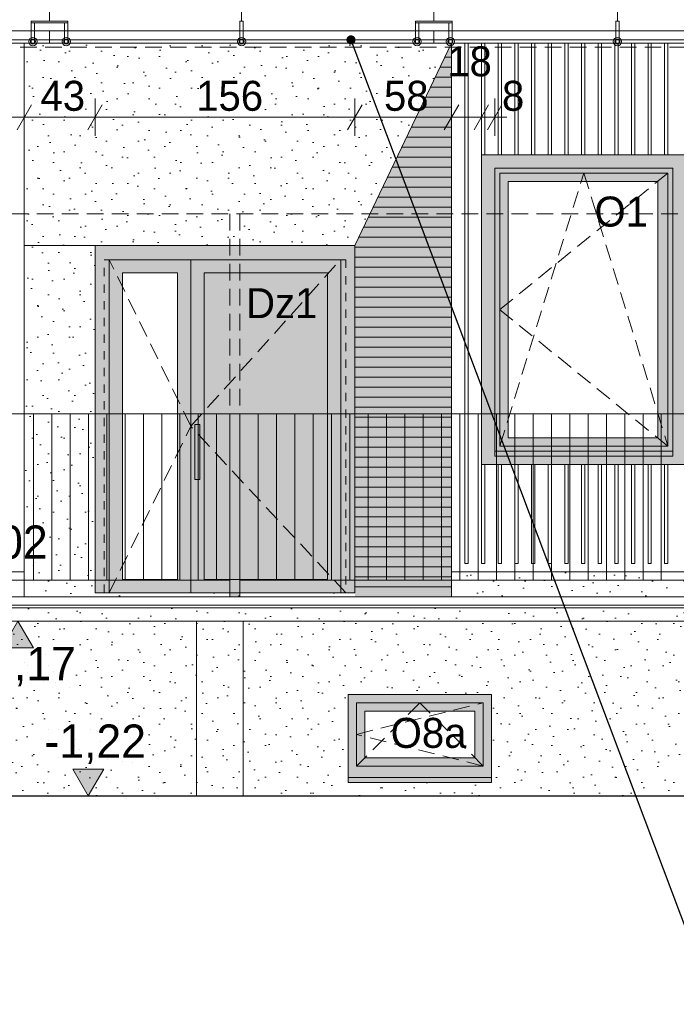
# Model space of a CAD drawing. Extents: x -149893 to 127691, y 5328 to 37028.
# Tile 36 of 88: x 7147 to 11089, y 18442 to 24354. Entities that reach past the tile are written whole.
import ezdxf

# ---------------------------------------------------------------- set-up
doc = ezdxf.new("R2010")
doc.units = 0
doc.header["$MEASUREMENT"] = 0
doc.linetypes.add('Hidden Line', pattern=[100, 50, -50])
doc.linetypes.add('Krawędzie ukryte', pattern=[150, 100, -50])
for name, color, linetype, lineweight, true_color in [('arch izolacje_Nr_Pióra__9', 7, 'Continuous', 13, 0x3dad99), ('Arch kolorystyka_Nr_Pióra__54', 7, 'Continuous', 25, 0xbd8b17), ('Arch okna_Nr_Pióra__82', 7, 'Continuous', 20, 0xaaaaaa), ('Arch okna_Nr_Pióra__86', 7, 'Continuous', 20, 0x5555ff), ('INWENT.ŚCIANY_Nr_Pióra__2', 7, 'Continuous', 13, 0x7f7f7f)]:
    doc.layers.add(name, color=color, linetype=linetype, lineweight=lineweight, true_color=true_color)
for name, color, linetype, lineweight in [('Arch okna_Nr_Pióra__100', 2, 'Continuous', 13), ('Arch okna_Nr_Pióra__19', 255, 'Continuous', 20), ('Arch okna_Nr_Pióra__5', 7, 'Continuous', 13), ('Arch opisy okien_Nr_Pióra__21', 7, 'Continuous', 13), ('Arch opisy_Nr_Pióra__21', 7, 'Continuous', 13), ('Arch wymiary_Nr_Pióra__21', 7, 'Continuous', 13), ('Arch wymiary_Nr_Pióra__5', 7, 'Continuous', 13), ('Arch wyposażenie_Nr_Pióra__21', 7, 'Continuous', 13), ('INWENT BALUSTRADY_Nr_Pióra__5', 7, 'Continuous', 13), ('INWENT TEREN_Nr_Pióra__1', 7, 'Continuous', 25), ('INWENT. DRZWI_Nr_Pióra__21', 7, 'Continuous', 13), ('INWENT. OKNA_Nr_Pióra__5', 7, 'Continuous', 13), ('INWENT.ŚCIANY_Nr_Pióra__5', 7, 'Continuous', 13), ('Istniejące schody_Nr_Pióra__21', 7, 'Continuous', 13), ('Istniejące schody_Nr_Pióra__5', 7, 'Continuous', 13)]:
    doc.layers.add(name, color=color, linetype=linetype, lineweight=lineweight)
doc.layers.add('Arch wymiary', color=7, linetype='Continuous')
doc.styles.add('GENERATED_STYLE_1', font='txt')
doc.styles.add('GENERATED_STYLE_3', font='txt')
doc.styles.add('GENERATED_STYLE_8', font='txt')
doc.dimstyles.new('GENERATED_STYLE__5', dxfattribs={"dimtxt": 179.999995, "dimasz": 114, "dimexe": 0.18, "dimexo": 0, "dimgap": 0.09, "dimtad": 1, "dimtih": 1, "dimtoh": 1, "dimdec": 0, "dimlfac": 0.1, "dimzin": 0, "dimdsep": 46, "dimtxsty": 'GENERATED_STYLE_3', "dimblk": 'ARROWHEAD_2', "dimblk1": 'ARROWHEAD_2', "dimblk2": 'ARROWHEAD_2', "dimcen": 0.09, "dimclrd": 7, "dimclre": 7, "dimclrt": 7, "dimazin": 0, "dimtfac": 1, "dimtdec": 4, "dimtmove": 0, "dimatfit": 3, "dimfxl": 0, "dimtolj": 1, "dimtzin": 0, "dimarcsym": 0})
doc.dimstyles.new('GENERATED_STYLE__8', dxfattribs={"dimtxt": 0.18, "dimasz": 109.44, "dimexe": 0.18, "dimexo": 0.0625, "dimgap": 0.09, "dimtad": 0, "dimtih": 1, "dimtoh": 1, "dimdec": 4, "dimzin": 0, "dimdsep": 46, "dimcen": 0.09, "dimadec": 0, "dimazin": 0, "dimtfac": 1, "dimtdec": 4, "dimtmove": 0, "dimatfit": 3, "dimldrblk": 'ARROWHEAD_11', "dimfxl": 0, "dimtolj": 1, "dimtzin": 0, "dimarcsym": 0})
pattern_1 = [(45, (0, 300), (-95.4594, 95.4594), [0, -90, 0, -135]), (110, (300, 300), (126.8585, 46.1727), [0, -66, 0, -114])]

# ---------------------------------------------------------------- blocks, each defined once
blk = doc.blocks.new('Wymiary_6', base_point=(6967.6, 20887.8))
at = {"layer": 'Arch wymiary_Nr_Pióra__21', "linetype": 'Continuous'}
blk.add_hatch(color=256, dxfattribs=at).paths.add_polyline_path([(6967.6, 20887.8), (6874.8, 21047.8), (7060.4, 21047.8)], flags=0)
for p, q in [((6967.6, 20887.8), (6874.8, 21047.8)), ((6874.8, 21047.8), (7060.4, 21047.8)), ((7060.4, 21047.8), (6967.6, 20887.8)), ((6967.6, 20887.8), (6847.6, 20887.8)), ((6967.6, 20887.8), (7087.6, 20887.8))]:
    blk.add_line(p, q, dxfattribs=at)
at = {"layer": 'Arch wymiary_Nr_Pióra__21', "insert": (6705, 21079.8), "char_height": 200, "attachment_point": 7, "style": 'GENERATED_STYLE_1'}
blk.add_mtext('{-0,02}', dxfattribs=at)
blk = doc.blocks.new('Wymiary_54', base_point=(7136.4, 20742.8))
at = {"layer": 'Arch wymiary_Nr_Pióra__21', "linetype": 'Continuous'}
blk.add_hatch(color=256, dxfattribs=at).paths.add_polyline_path([(7136.4, 20742.8), (7043.6, 20582.8), (7229.2, 20582.8)], flags=0)
for p, q in [((7136.4, 20742.8), (7016.4, 20742.8)), ((7136.4, 20742.8), (7043.6, 20582.8)), ((7136.4, 20742.8), (7256.4, 20742.8)), ((7229.2, 20582.8), (7136.4, 20742.8)), ((7043.6, 20582.8), (7229.2, 20582.8))]:
    blk.add_line(p, q, dxfattribs=at)
at = {"layer": 'Arch wymiary_Nr_Pióra__21', "insert": (6873.9, 20350.8), "char_height": 200, "attachment_point": 7, "style": 'GENERATED_STYLE_1'}
blk.add_mtext('{-0,17}', dxfattribs=at)
blk = doc.blocks.new('Wymiary_55', base_point=(7558, 19692.8))
at = {"layer": 'Arch wymiary_Nr_Pióra__21', "linetype": 'Continuous'}
blk.add_hatch(color=256, dxfattribs=at).paths.add_polyline_path([(7558, 19692.8), (7465.2, 19852.8), (7650.8, 19852.8)], flags=0)
for p, q in [((7558, 19692.8), (7465.2, 19852.8)), ((7465.2, 19852.8), (7650.8, 19852.8)), ((7650.8, 19852.8), (7558, 19692.8)), ((7558, 19692.8), (7438, 19692.8)), ((7558, 19692.8), (7678, 19692.8))]:
    blk.add_line(p, q, dxfattribs=at)
at = {"layer": 'Arch wymiary_Nr_Pióra__21', "insert": (7295.4, 19884.8), "char_height": 200, "attachment_point": 7, "style": 'GENERATED_STYLE_1'}
blk.add_mtext('{-1,22}', dxfattribs=at)
blk = doc.blocks.new('*D389')
at = {"layer": 'Arch wymiary_Nr_Pióra__5', "linetype": 'Continuous'}
for p, q in [((7077.4, 23843.1), (6990.8, 23693.1)), ((7034.1, 23655.6), (7034.1, 23880.6)), ((7217.4, 23843.1), (7130.8, 23693.1)), ((7174.1, 23655.6), (7174.1, 23880.6)), ((6960.7, 23768.1), (7034.1, 23768.1)), ((7034.1, 23768.1), (7174.1, 23768.1))]:
    blk.add_line(p, q, dxfattribs=at)
at = {"layer": 'Arch wymiary_Nr_Pióra__5', "char_height": 180, "attachment_point": 7, "style": 'GENERATED_STYLE_3'}
for s, insert in [('{18}', (9713.9, 24011.1)), ('{14}', (6760.3, 23804.1)), ('{43}', (7271.4, 23804.1)), ('{156}', (8206.3, 23804.1)), ('{58}', (9333.9, 23804.1)), ('{8}', (10042.4, 23804.1))]:
    blk.add_mtext(s, dxfattribs=dict(at, insert=insert))
blk = doc.blocks.new('ARROWHEAD_2')
at = {"color": 0, "linetype": 'Continuous', "lineweight": 0}
for p, q in [((-0.378, -0.655), (0.378, 0.655)), ((0, 0), (-1, 0))]:
    blk.add_line(p, q, dxfattribs=at)
blk = doc.blocks.new('*D390')
at = {"layer": 'Arch wymiary_Nr_Pióra__5', "linetype": 'Continuous'}
for p, q in [((7217.4, 23843.1), (7130.8, 23693.1)), ((7174.1, 23655.6), (7174.1, 23880.6)), ((7642.4, 23843.1), (7555.8, 23693.1)), ((7599.1, 23655.6), (7599.1, 23880.6)), ((7174.1, 23768.1), (7599.1, 23768.1))]:
    blk.add_line(p, q, dxfattribs=at)
at = {"layer": 'Arch wymiary_Nr_Pióra__5', "char_height": 180, "attachment_point": 7, "style": 'GENERATED_STYLE_3'}
for s, insert in [('{18}', (9713.9, 24011.1)), ('{14}', (6760.3, 23804.1)), ('{43}', (7271.4, 23804.1)), ('{156}', (8206.3, 23804.1)), ('{58}', (9333.9, 23804.1)), ('{8}', (10042.4, 23804.1))]:
    blk.add_mtext(s, dxfattribs=dict(at, insert=insert))
blk = doc.blocks.new('*D391')
at = {"layer": 'Arch wymiary_Nr_Pióra__5', "linetype": 'Continuous'}
for p, q in [((7642.4, 23843.1), (7555.8, 23693.1)), ((7599.1, 23655.6), (7599.1, 23880.6)), ((9202.4, 23843.1), (9115.8, 23693.1)), ((9159.1, 23655.6), (9159.1, 23880.6)), ((7599.1, 23768.1), (9159.1, 23768.1))]:
    blk.add_line(p, q, dxfattribs=at)
at = {"layer": 'Arch wymiary_Nr_Pióra__5', "char_height": 180, "attachment_point": 7, "style": 'GENERATED_STYLE_3'}
for s, insert in [('{18}', (9713.9, 24011.1)), ('{14}', (6760.3, 23804.1)), ('{43}', (7271.4, 23804.1)), ('{156}', (8206.3, 23804.1)), ('{58}', (9333.9, 23804.1)), ('{8}', (10042.4, 23804.1))]:
    blk.add_mtext(s, dxfattribs=dict(at, insert=insert))
blk = doc.blocks.new('*D392')
at = {"layer": 'Arch wymiary_Nr_Pióra__5', "linetype": 'Continuous'}
for p, q in [((9202.4, 23843.1), (9115.8, 23693.1)), ((9159.1, 23655.6), (9159.1, 23880.6)), ((9782.4, 23843.1), (9695.8, 23693.1)), ((9739.1, 23655.6), (9739.1, 23880.6)), ((9159.1, 23768.1), (9739.1, 23768.1))]:
    blk.add_line(p, q, dxfattribs=at)
at = {"layer": 'Arch wymiary_Nr_Pióra__5', "char_height": 180, "attachment_point": 7, "style": 'GENERATED_STYLE_3'}
for s, insert in [('{18}', (9713.9, 24011.1)), ('{14}', (6760.3, 23804.1)), ('{43}', (7271.4, 23804.1)), ('{156}', (8206.3, 23804.1)), ('{58}', (9333.9, 23804.1)), ('{8}', (10042.4, 23804.1))]:
    blk.add_mtext(s, dxfattribs=dict(at, insert=insert))
blk = doc.blocks.new('*D393')
at = {"layer": 'Arch wymiary_Nr_Pióra__5', "linetype": 'Continuous'}
for p, q in [((9782.4, 23843.1), (9695.8, 23693.1)), ((9739.1, 23655.6), (9739.1, 23880.6)), ((9875.8, 23693.1), (9962.4, 23843.1)), ((9919.1, 23655.6), (9919.1, 23880.6)), ((9739.1, 23768.1), (9919.1, 23768.1))]:
    blk.add_line(p, q, dxfattribs=at)
at = {"layer": 'Arch wymiary_Nr_Pióra__5', "char_height": 180, "attachment_point": 7, "style": 'GENERATED_STYLE_3'}
for s, insert in [('{18}', (9713.9, 24011.1)), ('{14}', (6760.3, 23804.1)), ('{43}', (7271.4, 23804.1)), ('{156}', (8206.3, 23804.1)), ('{58}', (9333.9, 23804.1)), ('{8}', (10042.4, 23804.1))]:
    blk.add_mtext(s, dxfattribs=dict(at, insert=insert))
blk = doc.blocks.new('*D394')
at = {"layer": 'Arch wymiary_Nr_Pióra__5', "linetype": 'Continuous'}
for p, q in [((9875.8, 23693.1), (9962.4, 23843.1)), ((9919.1, 23655.6), (9919.1, 23880.6)), ((10042.4, 23843.1), (9955.8, 23693.1)), ((9999.1, 23655.6), (9999.1, 23880.6)), ((9919.1, 23768.1), (9999.1, 23768.1)), ((9999.1, 23768.1), (10072.4, 23768.1))]:
    blk.add_line(p, q, dxfattribs=at)
at = {"layer": 'Arch wymiary_Nr_Pióra__5', "char_height": 180, "attachment_point": 7, "style": 'GENERATED_STYLE_3'}
for s, insert in [('{18}', (9713.9, 24011.1)), ('{14}', (6760.3, 23804.1)), ('{43}', (7271.4, 23804.1)), ('{156}', (8206.3, 23804.1)), ('{58}', (9333.9, 23804.1)), ('{8}', (10042.4, 23804.1))]:
    blk.add_mtext(s, dxfattribs=dict(at, insert=insert))
blk = doc.blocks.new('*D397')
at = {"layer": 'Arch wymiary_Nr_Pióra__5', "linetype": 'Continuous'}
for p, q in [((5062.4, 24657.6), (4975.8, 24507.6)), ((5019.1, 24470.1), (5019.1, 24695.1)), ((7369, 24657.6), (7282.4, 24507.6)), ((7325.7, 24470.1), (7325.7, 24695.1)), ((4945.7, 24582.6), (5019.1, 24582.6)), ((5019.1, 24582.6), (7325.7, 24582.6))]:
    blk.add_line(p, q, dxfattribs=at)
at = {"layer": 'Arch wymiary_Nr_Pióra__5', "char_height": 180, "attachment_point": 7, "style": 'GENERATED_STYLE_3'}
for insert in [(5999.6, 24618.6), (8306.3, 24618.6), (10612.9, 24618.6)]:
    blk.add_mtext('{231}', dxfattribs=dict(at, insert=insert))
blk = doc.blocks.new('*D398')
at = {"layer": 'Arch wymiary_Nr_Pióra__5', "linetype": 'Continuous'}
for p, q in [((7369, 24657.6), (7282.4, 24507.6)), ((7325.7, 24470.1), (7325.7, 24695.1)), ((9675.7, 24657.6), (9589.1, 24507.6)), ((9632.4, 24470.1), (9632.4, 24695.1)), ((7325.7, 24582.6), (9632.4, 24582.6))]:
    blk.add_line(p, q, dxfattribs=at)
at = {"layer": 'Arch wymiary_Nr_Pióra__5', "char_height": 180, "attachment_point": 7, "style": 'GENERATED_STYLE_3'}
for insert in [(5999.6, 24618.6), (8306.3, 24618.6), (10612.9, 24618.6)]:
    blk.add_mtext('{231}', dxfattribs=dict(at, insert=insert))
blk = doc.blocks.new('*D399')
at = {"layer": 'Arch wymiary_Nr_Pióra__5', "linetype": 'Continuous'}
for p, q in [((9675.7, 24657.6), (9589.1, 24507.6)), ((9632.4, 24470.1), (9632.4, 24695.1)), ((11895.8, 24507.6), (11982.4, 24657.6)), ((11939.1, 24470.1), (11939.1, 24695.1)), ((9632.4, 24582.6), (11939.1, 24582.6)), ((11939.1, 24582.6), (12012.4, 24582.6))]:
    blk.add_line(p, q, dxfattribs=at)
at = {"layer": 'Arch wymiary_Nr_Pióra__5', "char_height": 180, "attachment_point": 7, "style": 'GENERATED_STYLE_3'}
for insert in [(5999.6, 24618.6), (8306.3, 24618.6), (10612.9, 24618.6)]:
    blk.add_mtext('{231}', dxfattribs=dict(at, insert=insert))
blk = doc.blocks.new('ARROWHEAD_11')
at = {"color": 0, "linetype": 'Continuous', "lineweight": 0}
blk.add_line((0, 0), (-1, 0), dxfattribs=at)
at = {"color": 0, "linetype": 'Continuous', "lineweight": 0, "const_width": 0.25, "flags": 128}
blk.add_lwpolyline([(-0.125, 0, 1), (0.125, 0, 1)], format="xyb", close=True, dxfattribs=at)

msp = doc.modelspace()

# ---------------------------------------------------------------- hatches: boundary and pattern name
at = {"layer": 'Arch kolorystyka_Nr_Pióra__54', "linetype": 'Continuous'}
msp.add_hatch(color=256, dxfattribs=at).paths.add_polyline_path([(9159.1, 20887.8), (9739.1, 20887.8), (9739.1, 24212.8), (9159.1, 22997.8)], flags=0)
at = {"layer": 'Arch okna_Nr_Pióra__100', "linetype": 'Continuous', "lineweight": 18}
msp.add_hatch(color=54, dxfattribs=at).paths.add_polyline_path([(8994.1, 20992.8), (8254.1, 20992.8), (8254.1, 22832.8), (8994.1, 22832.8)], flags=0)
at = {"layer": 'Arch okna_Nr_Pióra__19', "linetype": 'Continuous'}
h = msp.add_hatch(dxfattribs=at)
h.set_pattern_fill('Carpet', color=256, style=0, pattern_type=2)
h.set_pattern_definition(pattern_1)
h.paths.add_polyline_path([(7599.1, 21037.8), (7599.1, 22997.8), (9159.1, 22997.8), (9739.1, 24212.8), (7174.1, 24212.8), (7174.1, 21037.8)], flags=0)
h = msp.add_hatch(dxfattribs=at)
h.set_pattern_fill('Carpet', color=256, style=0, pattern_type=2)
h.set_pattern_definition(pattern_1)
h.paths.add_polyline_path([(5359.1, 20887.8), (7174.1, 20887.8), (7174.1, 21037.8), (5359.1, 21037.8)], flags=0)
h = msp.add_hatch(dxfattribs=at)
h.set_pattern_fill('Carpet', color=256, style=0, pattern_type=2)
h.set_pattern_definition(pattern_1)
h.paths.add_polyline_path([(7174.1, 20887.8), (7174.1, 21037.8), (7599.1, 21037.8), (7599.1, 20912.8), (9159.1, 20912.8), (9159.1, 20887.8)], flags=0)
h = msp.add_hatch(dxfattribs=at)
h.set_pattern_fill('Carpet', color=256, style=0, pattern_type=2)
h.set_pattern_definition(pattern_1)
h.paths.add_polyline_path([(9739.1, 21037.8), (9739.1, 20887.8), (11689.1, 20887.8), (13001, 20802.8), (15784.1, 20622.5), (15784.1, 20802.8), (15784.1, 20887.8), (15784.1, 21037.8)], flags=0)
h = msp.add_hatch(dxfattribs=at)
h.set_pattern_fill('Carpet', color=256, style=0, pattern_type=2)
h.set_pattern_definition(pattern_1)
h.paths.add_polyline_path([(5039.1, 20822.8), (5039.1, 20742.8), (11689.1, 20742.8), (11689.1, 20822.8)], flags=0)
h = msp.add_hatch(dxfattribs=at)
h.set_pattern_fill('Carpet', color=256, style=0, pattern_type=2)
h.set_pattern_definition(pattern_1)
h.paths.add_polyline_path([(5549.1, 20742.8), (5549.1, 19692.8), (8209.1, 19692.8), (8209.1, 20742.8)], flags=0)
h.paths.add_polyline_path([(6044.1, 19772.8), (6904.1, 19772.8), (6904.1, 20302.8), (6044.1, 20302.8)], flags=0)
h = msp.add_hatch(dxfattribs=at)
h.set_pattern_fill('Carpet', color=256, style=0, pattern_type=2)
h.set_pattern_definition(pattern_1)
h.paths.add_polyline_path([(8209.1, 20742.8), (8209.1, 19692.8), (8489.1, 19692.8), (8489.1, 20742.8)], flags=0)
h = msp.add_hatch(dxfattribs=at)
h.set_pattern_fill('Carpet', color=256, style=0, pattern_type=2)
h.set_pattern_definition(pattern_1)
h.paths.add_polyline_path([(8489.1, 20742.8), (8489.1, 19692.8), (11129.1, 19692.8), (11129.1, 20742.8)], flags=0)
h.paths.add_polyline_path([(9979.1, 20302.8), (9119.1, 20302.8), (9119.1, 19772.8), (9979.1, 19772.8)], flags=0)
at = {"layer": 'Arch okna_Nr_Pióra__82', "linetype": 'Continuous'}
h = msp.add_hatch(color=256, dxfattribs=at)
h.paths.add_polyline_path([(11069.1, 21762.8), (9999.1, 21762.8), (9999.1, 23462.8), (11069.1, 23462.8)], flags=0)
h.paths.add_polyline_path([(10979.1, 21842.8), (10079.1, 21842.8), (10079.1, 23382.8), (10979.1, 23382.8)], flags=0)
h = msp.add_hatch(color=256, dxfattribs=at)
h.paths.add_polyline_path([(9159.1, 20912.8), (7599.1, 20912.8), (7599.1, 22997.8), (9159.1, 22997.8)], flags=0)
h.paths.add_polyline_path([(8994.1, 20992.8), (8254.1, 20992.8), (8254.1, 22832.8), (8994.1, 22832.8)], flags=0)
h.paths.add_polyline_path([(8094.1, 22832.8), (7764.1, 22832.8), (7764.1, 20992.8), (8094.1, 20992.8)], flags=0)
for points in [[(8469.1, 20887.8), (8469.1, 21987.8), (8409.1, 21987.8), (8409.1, 20887.8)], [(11069.1, 21762.8), (9999.1, 21762.8), (9999.1, 21732.8), (11069.1, 21732.8)]]:
    msp.add_hatch(color=256, dxfattribs=at).paths.add_polyline_path(points, flags=0)
h = msp.add_hatch(color=256, dxfattribs=at)
h.paths.add_polyline_path([(9979.1, 19772.8), (9119.1, 19772.8), (9119.1, 20302.8), (9979.1, 20302.8)], flags=0)
h.paths.add_polyline_path([(9219.1, 19922.8), (9879.1, 19922.8), (9879.1, 20202.8), (9219.1, 20202.8)], flags=0)
at = {"layer": 'Arch okna_Nr_Pióra__86', "linetype": 'Continuous'}
h = msp.add_hatch(color=256, dxfattribs=at)
h.paths.add_polyline_path([(9919.1, 21682.8), (11149.1, 21682.8), (11149.1, 23542.8), (9919.1, 23542.8)], flags=0)
h.paths.add_polyline_path([(9999.1, 21732.8), (9999.1, 23462.8), (11069.1, 23462.8), (11069.1, 21732.8)], flags=0)

# ---------------------------------------------------------------- linework, layer by layer
at = {"layer": 'arch izolacje_Nr_Pióra__9', "linetype": 'Continuous'}
for p, q in [((7174.1, 24212.8), (9739.1, 24212.8)), ((7174.1, 24212.8), (7174.1, 20887.8)), ((9159.1, 22997.8), (9739.1, 24212.8)), ((9739.1, 24187.8), (9727.1, 24187.8)), ((9739.1, 24212.8), (9739.1, 20887.8)), ((9819.1, 24212.8), (9819.1, 21087.8)), ((9839.1, 24212.8), (9819.1, 24212.8)), ((9839.1, 24212.8), (9839.1, 21087.8)), ((9919.1, 24212.8), (9919.1, 23542.8)), ((9939.1, 24212.8), (9919.1, 24212.8)), ((9939.1, 24212.8), (9939.1, 23542.8)), ((10019.1, 24212.8), (10019.1, 23542.8)), ((10039.1, 24212.8), (10019.1, 24212.8)), ((10039.1, 24212.8), (10039.1, 23542.8)), ((10119.1, 24212.8), (10119.1, 23542.8)), ((10139.1, 24212.8), (10119.1, 24212.8)), ((10139.1, 24212.8), (10139.1, 23542.8)), ((10219.1, 24212.8), (10219.1, 23542.8)), ((10239.1, 24212.8), (10219.1, 24212.8)), ((10239.1, 24212.8), (10239.1, 23542.8)), ((10319.1, 24212.8), (10319.1, 23542.8)), ((10339.1, 24212.8), (10319.1, 24212.8)), ((10339.1, 24212.8), (10339.1, 23542.8)), ((10419.1, 24212.8), (10419.1, 23542.8)), ((10439.1, 24212.8), (10419.1, 24212.8)), ((10439.1, 24212.8), (10439.1, 23542.8)), ((10519.1, 24212.8), (10519.1, 23542.8)), ((10539.1, 24212.8), (10519.1, 24212.8)), ((10539.1, 24212.8), (10539.1, 23542.8)), ((10619.1, 24212.8), (10619.1, 23542.8)), ((10639.1, 24212.8), (10619.1, 24212.8)), ((10639.1, 24212.8), (10639.1, 23542.8)), ((10719.1, 24212.8), (10719.1, 23542.8)), ((10739.1, 24212.8), (10719.1, 24212.8)), ((10739.1, 24212.8), (10739.1, 23542.8)), ((10819.1, 24212.8), (10819.1, 23542.8)), ((10839.1, 24212.8), (10819.1, 24212.8)), ((10839.1, 24212.8), (10839.1, 23542.8)), ((10919.1, 24212.8), (10919.1, 23542.8)), ((10939.1, 24212.8), (10919.1, 24212.8)), ((10939.1, 24212.8), (10939.1, 23542.8)), ((11019.1, 24212.8), (11019.1, 23542.8)), ((11039.1, 24212.8), (11019.1, 24212.8)), ((11039.1, 24212.8), (11039.1, 23542.8)), ((9739.1, 24127.8), (9698.5, 24127.8)), ((9739.1, 24067.8), (9669.9, 24067.8)), ((9739.1, 24007.8), (9641.2, 24007.8)), ((9739.1, 23947.8), (9612.6, 23947.8)), ((9739.1, 23887.8), (9583.9, 23887.8)), ((9739.1, 23827.8), (9555.3, 23827.8)), ((9739.1, 23767.8), (9526.6, 23767.8)), ((9739.1, 23707.8), (9498, 23707.8)), ((9739.1, 23647.8), (9469.4, 23647.8)), ((9739.1, 23587.8), (9440.7, 23587.8)), ((9919.1, 23542.8), (11149.1, 23542.8)), ((9919.1, 23542.8), (9919.1, 21682.8)), ((9739.1, 23527.8), (9412.1, 23527.8)), ((9739.1, 23467.8), (9383.4, 23467.8)), ((9739.1, 23407.8), (9354.8, 23407.8)), ((9739.1, 23347.8), (9326.1, 23347.8)), ((9739.1, 23287.8), (9297.5, 23287.8)), ((9739.1, 23227.8), (9268.9, 23227.8)), ((9739.1, 23167.8), (9240.2, 23167.8)), ((9739.1, 23107.8), (9211.6, 23107.8)), ((7599.1, 22997.8), (7174.1, 22997.8)), ((9739.1, 23047.8), (9182.9, 23047.8)), ((9739.1, 22987.8), (9159.1, 22987.8)), ((9739.1, 22927.8), (9159.1, 22927.8)), ((9739.1, 22867.8), (9159.1, 22867.8)), ((9739.1, 22807.8), (9159.1, 22807.8)), ((9739.1, 22747.8), (9159.1, 22747.8)), ((9739.1, 22687.8), (9159.1, 22687.8)), ((9739.1, 22627.8), (9159.1, 22627.8)), ((9739.1, 22567.8), (9159.1, 22567.8)), ((9739.1, 22507.8), (9159.1, 22507.8)), ((9739.1, 22447.8), (9159.1, 22447.8)), ((9739.1, 22387.8), (9159.1, 22387.8)), ((9739.1, 22327.8), (9159.1, 22327.8)), ((9739.1, 22267.8), (9159.1, 22267.8)), ((9739.1, 22207.8), (9159.1, 22207.8)), ((9739.1, 22147.8), (9159.1, 22147.8)), ((9739.1, 22087.8), (9159.1, 22087.8)), ((9739.1, 22027.8), (9159.1, 22027.8)), ((9739.1, 21967.8), (9159.1, 21967.8)), ((9739.1, 21907.8), (9159.1, 21907.8)), ((9739.1, 21847.8), (9159.1, 21847.8)), ((9739.1, 21787.8), (9159.1, 21787.8)), ((9739.1, 21727.8), (9159.1, 21727.8)), ((9739.1, 21667.8), (9159.1, 21667.8)), ((9919.1, 21682.8), (11149.1, 21682.8)), ((9919.1, 21682.8), (9919.1, 21087.8)), ((9939.1, 21682.8), (9939.1, 21087.8)), ((10019.1, 21682.8), (10019.1, 21087.8)), ((10039.1, 21682.8), (10039.1, 21087.8)), ((10119.1, 21682.8), (10119.1, 21087.8)), ((10139.1, 21682.8), (10139.1, 21087.8)), ((10219.1, 21682.8), (10219.1, 21087.8)), ((10239.1, 21682.8), (10239.1, 21087.8)), ((10319.1, 21682.8), (10319.1, 21087.8)), ((10339.1, 21682.8), (10339.1, 21087.8)), ((10419.1, 21682.8), (10419.1, 21087.8)), ((10439.1, 21682.8), (10439.1, 21087.8)), ((10519.1, 21682.8), (10519.1, 21087.8)), ((10539.1, 21682.8), (10539.1, 21087.8)), ((10619.1, 21682.8), (10619.1, 21087.8)), ((10639.1, 21682.8), (10639.1, 21087.8)), ((10719.1, 21682.8), (10719.1, 21087.8)), ((10739.1, 21682.8), (10739.1, 21087.8)), ((10819.1, 21682.8), (10819.1, 21087.8)), ((10839.1, 21682.8), (10839.1, 21087.8)), ((10919.1, 21682.8), (10919.1, 21087.8)), ((10939.1, 21682.8), (10939.1, 21087.8)), ((11019.1, 21682.8), (11019.1, 21087.8)), ((11039.1, 21682.8), (11039.1, 21087.8)), ((9739.1, 21607.8), (9159.1, 21607.8)), ((9739.1, 21547.8), (9159.1, 21547.8)), ((9739.1, 21487.8), (9159.1, 21487.8)), ((9739.1, 21427.8), (9159.1, 21427.8)), ((9739.1, 21367.8), (9159.1, 21367.8)), ((9739.1, 21307.8), (9159.1, 21307.8)), ((9739.1, 21247.8), (9159.1, 21247.8)), ((9739.1, 21187.8), (9159.1, 21187.8)), ((9739.1, 21127.8), (9159.1, 21127.8)), ((9739.1, 21067.8), (9159.1, 21067.8)), ((9839.1, 21087.8), (9819.1, 21087.8)), ((9939.1, 21087.8), (9919.1, 21087.8)), ((10039.1, 21087.8), (10019.1, 21087.8)), ((10139.1, 21087.8), (10119.1, 21087.8)), ((10239.1, 21087.8), (10219.1, 21087.8)), ((10339.1, 21087.8), (10319.1, 21087.8)), ((10439.1, 21087.8), (10419.1, 21087.8)), ((10539.1, 21087.8), (10519.1, 21087.8)), ((10639.1, 21087.8), (10619.1, 21087.8)), ((10739.1, 21087.8), (10719.1, 21087.8)), ((10839.1, 21087.8), (10819.1, 21087.8)), ((10939.1, 21087.8), (10919.1, 21087.8)), ((11039.1, 21087.8), (11019.1, 21087.8)), ((7174.1, 21037.8), (5359.1, 21037.8)), ((9739.1, 21007.8), (9159.1, 21007.8)), ((15784.1, 21037.8), (9739.1, 21037.8)), ((9739.1, 20947.8), (9159.1, 20947.8))]:
    msp.add_line(p, q, dxfattribs=at)
at = {"layer": 'Arch okna_Nr_Pióra__5', "linetype": 'Continuous'}
for p, q in [((11039.1, 23432.8), (10029.1, 23432.8)), ((10029.1, 23432.8), (10029.1, 21792.8)), ((11039.1, 23432.8), (11039.1, 21792.8)), ((10079.1, 23382.8), (10079.1, 21842.8)), ((10979.1, 23382.8), (10079.1, 23382.8)), ((10979.1, 23382.8), (10979.1, 21842.8)), ((10979.1, 21842.8), (10079.1, 21842.8)), ((11039.1, 21792.8), (10029.1, 21792.8)), ((9169.1, 20252.8), (9929.1, 20252.8)), ((9169.1, 20252.8), (9169.1, 19872.8)), ((9929.1, 20252.8), (9929.1, 19872.8)), ((9219.1, 20202.8), (9219.1, 19922.8)), ((9219.1, 20202.8), (9879.1, 20202.8)), ((9879.1, 20202.8), (9879.1, 19922.8)), ((9879.1, 19922.8), (9219.1, 19922.8)), ((9929.1, 19872.8), (9169.1, 19872.8)), ((9119.1, 19772.8), (9119.1, 19802.8)), ((9979.1, 19772.8), (9119.1, 19772.8)), ((9979.1, 19802.8), (9979.1, 19772.8))]:
    msp.add_line(p, q, dxfattribs=at)
at = {"layer": 'Arch okna_Nr_Pióra__5', "linetype": 'Krawędzie ukryte'}
for p, q in [((10029.1, 22612.8), (11039.1, 23432.8)), ((10029.1, 21792.8), (10534.1, 23432.8)), ((10534.1, 23432.8), (11039.1, 21792.8)), ((8174.1, 21912.8), (7684.1, 22912.8)), ((8174.1, 21912.8), (9074.1, 22912.8)), ((11039.1, 21792.8), (10029.1, 22612.8)), ((7684.1, 20912.8), (8174.1, 21912.8)), ((9104.1, 20912.8), (8174.1, 21912.8)), ((9169.1, 20062.8), (9929.1, 20252.8)), ((9549.1, 20252.8), (9169.1, 19872.8)), ((9929.1, 19872.8), (9549.1, 20252.8)), ((9929.1, 19872.8), (9169.1, 20062.8))]:
    msp.add_line(p, q, dxfattribs=at)
at = {"layer": 'Arch wyposażenie_Nr_Pióra__21', "linetype": 'Continuous'}
for p, q in [((7325.7, 24344.4), (7325.7, 25267.2)), ((9632.4, 24344.4), (9632.4, 25267.2)), ((8479.1, 24344.4), (8479.1, 24817.2)), ((10735.7, 24344.4), (10735.7, 24817.2)), ((7215.7, 24344.4), (7435.7, 24344.4)), ((7215.7, 24212.3), (7215.7, 24344.4)), ((7435.7, 24334.4), (7215.7, 24334.4)), ((7235.7, 24212.3), (7235.7, 24334.4)), ((7415.7, 24212.3), (7415.7, 24334.4)), ((7435.7, 24212.3), (7435.7, 24344.4)), ((8469.1, 24344.4), (8489.1, 24344.4)), ((8469.1, 24212.3), (8469.1, 24344.4)), ((8489.1, 24212.3), (8489.1, 24344.4)), ((9522.4, 24344.4), (9742.4, 24344.4)), ((9522.4, 24212.3), (9522.4, 24344.4)), ((9742.4, 24334.4), (9522.4, 24334.4)), ((9542.4, 24212.3), (9542.4, 24334.4)), ((9722.4, 24212.3), (9722.4, 24334.4)), ((9742.4, 24212.3), (9742.4, 24344.4)), ((10725.7, 24344.4), (10745.7, 24344.4)), ((10725.7, 24212.3), (10725.7, 24344.4)), ((10745.7, 24212.3), (10745.7, 24344.4)), ((5019.1, 24286.8), (7325.7, 24286.8)), ((7325.7, 24212.3), (7325.7, 24286.8)), ((7325.7, 24212.3), (7325.7, 24286.8)), ((7325.7, 24286.8), (9632.4, 24286.8)), ((9632.4, 24212.3), (9632.4, 24286.8)), ((9632.4, 24286.8), (11939.1, 24286.8)), ((9632.4, 24212.3), (9632.4, 24286.8)), ((5019.1, 24232.3), (7325.7, 24232.3)), ((5019.1, 24212.3), (7325.7, 24212.3)), ((7325.7, 24232.3), (9632.4, 24232.3)), ((7325.7, 24212.3), (9632.4, 24212.3)), ((9632.4, 24232.3), (11939.1, 24232.3)), ((9632.4, 24212.3), (11939.1, 24212.3))]:
    msp.add_line(p, q, dxfattribs=at)
for centre, radius in [((7225.7, 24222.4), 25), ((7425.7, 24222.4), 25), ((8479.1, 24222.4), 25), ((9532.4, 24222.4), 25), ((9732.4, 24222.4), 25), ((10735.7, 24222.4), 25), ((7225.7, 24222.4), 15), ((7425.7, 24222.4), 15), ((8479.1, 24222.4), 15), ((9532.4, 24222.4), 15), ((9732.4, 24222.4), 15), ((10735.7, 24222.4), 15)]:
    msp.add_circle(centre, radius, dxfattribs=at)
at = {"layer": 'INWENT BALUSTRADY_Nr_Pióra__5', "linetype": 'Continuous'}
for p, q in [((5299.1, 21987.8), (8409.1, 21987.8)), ((7229.1, 20987.8), (7229.1, 21987.8)), ((7339.1, 20987.8), (7339.1, 21987.8)), ((7449.1, 20987.8), (7449.1, 21987.8)), ((7559.1, 20987.8), (7559.1, 21987.8)), ((7669.1, 20987.8), (7669.1, 21987.8)), ((7779.1, 20987.8), (7779.1, 21987.8)), ((7889.1, 20987.8), (7889.1, 21987.8)), ((7999.1, 20987.8), (7999.1, 21987.8)), ((8109.1, 20987.8), (8109.1, 21987.8)), ((8219.1, 20987.8), (8219.1, 21987.8)), ((8329.1, 20987.8), (8329.1, 21987.8)), ((8409.1, 21987.8), (8409.1, 20887.8)), ((8409.1, 21987.8), (11449.1, 21987.8)), ((8409.1, 21987.8), (8409.1, 20887.8)), ((8469.1, 21987.8), (8469.1, 20887.8)), ((8469.1, 21987.8), (8469.1, 20887.8)), ((8579.1, 20987.8), (8579.1, 21987.8)), ((8689.1, 20987.8), (8689.1, 21987.8)), ((8799.1, 20987.8), (8799.1, 21987.8)), ((8909.1, 20987.8), (8909.1, 21987.8)), ((9019.1, 20987.8), (9019.1, 21987.8)), ((9129.1, 20987.8), (9129.1, 21987.8)), ((9239.1, 20987.8), (9239.1, 21987.8)), ((9349.1, 20987.8), (9349.1, 21987.8)), ((9459.1, 20987.8), (9459.1, 21987.8)), ((9569.1, 20987.8), (9569.1, 21987.8)), ((9679.1, 20987.8), (9679.1, 21987.8)), ((9789.1, 20987.8), (9789.1, 21987.8)), ((9899.1, 20987.8), (9899.1, 21987.8)), ((10009.1, 20987.8), (10009.1, 21987.8)), ((10119.1, 20987.8), (10119.1, 21987.8)), ((10229.1, 20987.8), (10229.1, 21987.8)), ((10339.1, 20987.8), (10339.1, 21987.8)), ((10449.1, 20987.8), (10449.1, 21987.8)), ((10559.1, 20987.8), (10559.1, 21987.8)), ((10669.1, 20987.8), (10669.1, 21987.8)), ((10779.1, 20987.8), (10779.1, 21987.8)), ((10889.1, 20987.8), (10889.1, 21987.8)), ((10999.1, 20987.8), (10999.1, 21987.8)), ((5359.1, 20987.8), (8409.1, 20987.8)), ((8469.1, 20987.8), (11389.1, 20987.8))]:
    msp.add_line(p, q, dxfattribs=at)
at = {"layer": 'INWENT TEREN_Nr_Pióra__1', "linetype": 'Continuous'}
msp.add_line((2119.1, 19692.8), (30674.1, 19692.8), dxfattribs=at)
at = {"layer": 'INWENT. DRZWI_Nr_Pióra__21', "linetype": 'Continuous'}
for p, q in [((7599.1, 22997.8), (7599.1, 20912.8)), ((7599.1, 22997.8), (9159.1, 22997.8)), ((9159.1, 22997.8), (9159.1, 20912.8)), ((7684.1, 22912.8), (9074.1, 22912.8)), ((7684.1, 22912.8), (7684.1, 20912.8)), ((8174.1, 22912.8), (8174.1, 20912.8)), ((9074.1, 22912.8), (9074.1, 20912.8)), ((7764.1, 22832.8), (8094.1, 22832.8)), ((7764.1, 22832.8), (7764.1, 20992.8)), ((8094.1, 22832.8), (8094.1, 20992.8)), ((8254.1, 22832.8), (8254.1, 20992.8)), ((8254.1, 22832.8), (8994.1, 22832.8)), ((8994.1, 22832.8), (8994.1, 20992.8)), ((8199.1, 21922.8), (8229.1, 21922.8)), ((8199.1, 21592.8), (8199.1, 21922.8)), ((8229.1, 21592.8), (8229.1, 21922.8)), ((8229.1, 21592.8), (8199.1, 21592.8)), ((8094.1, 20992.8), (7764.1, 20992.8)), ((8994.1, 20992.8), (8254.1, 20992.8)), ((7599.1, 20912.8), (9159.1, 20912.8))]:
    msp.add_line(p, q, dxfattribs=at)
at = {"layer": 'INWENT. OKNA_Nr_Pióra__5', "linetype": 'Continuous'}
for p, q in [((9999.1, 21762.8), (9999.1, 21732.8)), ((11069.1, 21732.8), (11069.1, 21762.8)), ((9999.1, 21732.8), (11069.1, 21732.8))]:
    msp.add_line(p, q, dxfattribs=at)
at = {"layer": 'INWENT.ŚCIANY_Nr_Pióra__2', "linetype": 'Krawędzie ukryte'}
for p, q in [((11449.1, 24187.8), (5299.1, 24187.8)), ((11849.1, 23187.8), (4899.1, 23187.8)), ((8409.1, 23187.8), (8409.1, 21987.8)), ((8469.1, 23187.8), (8469.1, 21987.8))]:
    msp.add_line(p, q, dxfattribs=at)
at = {"layer": 'INWENT.ŚCIANY_Nr_Pióra__5', "linetype": 'Continuous'}
for p, q in [((9999.1, 23462.8), (9999.1, 21762.8)), ((9999.1, 23462.8), (11069.1, 23462.8)), ((11069.1, 23462.8), (11069.1, 21762.8)), ((9999.1, 21762.8), (11069.1, 21762.8)), ((9119.1, 20302.8), (9119.1, 19802.8)), ((9979.1, 20302.8), (9119.1, 20302.8)), ((9979.1, 20302.8), (9979.1, 19802.8)), ((9119.1, 19802.8), (9979.1, 19802.8))]:
    msp.add_line(p, q, dxfattribs=at)
at = {"layer": 'INWENT.ŚCIANY_Nr_Pióra__5', "linetype": 'Hidden Line'}
for p, q in [((7654.1, 20912.8), (7654.1, 22912.8)), ((7654.1, 22912.8), (9104.1, 22912.8)), ((9104.1, 22912.8), (9104.1, 20912.8)), ((9104.1, 20912.8), (7654.1, 20912.8))]:
    msp.add_line(p, q, dxfattribs=at)
at = {"layer": 'Istniejące schody_Nr_Pióra__21', "linetype": 'Continuous'}
for p, q in [((11689.1, 20887.8), (5019.1, 20887.8)), ((11689.1, 20837.8), (5019.1, 20837.8)), ((11689.1, 20822.8), (5039.1, 20822.8)), ((11689.1, 20742.8), (5039.1, 20742.8))]:
    msp.add_line(p, q, dxfattribs=at)
at = {"layer": 'Istniejące schody_Nr_Pióra__5', "linetype": 'Continuous'}
for p, q in [((8209.1, 20742.8), (8209.1, 19692.8)), ((8489.1, 20742.8), (8489.1, 19692.8))]:
    msp.add_line(p, q, dxfattribs=at)

# ---------------------------------------------------------------- block references
at = {"layer": 'Arch wymiary', "linetype": 'Continuous'}
for name, p in [('Wymiary_6', (6967.6, 20887.8)), ('Wymiary_54', (7136.4, 20742.8)), ('Wymiary_55', (7558, 19692.8))]:
    msp.add_blockref(name, p, dxfattribs=at)

# ---------------------------------------------------------------- texts
at = {"layer": 'Arch opisy okien_Nr_Pióra__21', "linetype": 'Continuous', "char_height": 180, "attachment_point": 3, "style": 'GENERATED_STYLE_8'}
for s, insert in [('{O1}', (10919.1, 23291.7)), ('{Dz1}', (8934.1, 22741.7)), ('{O8a}', (9829.1, 20161.7))]:
    msp.add_mtext(s, dxfattribs=dict(at, insert=insert))

# ---------------------------------------------------------------- dimensions: what is measured, and where the dimension line sits
at = {"layer": 'Arch wymiary', "linetype": 'Continuous'}
for base, p1, p2, picture, middle in [((5019.1, 24582.6), (5019.1, 24286.8), (7325.7, 24286.8), '*D397', (6204.5, 24708.6)), ((5019.1, 24582.6), (7325.7, 24286.8), (9632.4, 24286.8), '*D398', (8511.2, 24708.6)), ((5019.1, 24582.6), (9632.4, 24286.8), (11939.1, 24286.8), '*D399', (10817.8, 24708.6)), ((7034.1, 23768.1), (7034.1, 23462.8), (7174.1, 23455.2), '*D389', (6896.9, 23894.1)), ((7034.0697459, 23768.063039), (7174.0697459, 23455.2012934), (7599.0697459, 22997.829765), '*D390', (7407.9636412, 23894.0630357)), ((7034.1, 23768.1), (7599.1, 22997.8), (9159.1, 22997.8), '*D391', (8411.2, 23894.1)), ((7034.1, 23768.1), (9159.1, 22997.8), (9739.1, 23767.8), '*D392', (9470.5, 23894.1)), ((7034.1, 23768.1), (9739.1, 23767.8), (9919.1, 23542.8), '*D393', (9850.5, 24101.1)), ((7034.1, 23768.1), (9919.1, 23542.8), (9999.1, 23462.8), '*D394', (10110.7, 23894.1))]:
    dim = msp.add_linear_dim(base=base, p1=p1, p2=p2, dimstyle='GENERATED_STYLE__5', dxfattribs=at)
    dim.commit()
    dim.dimension.update_dxf_attribs({"geometry": picture, "text_midpoint": middle})

# ---------------------------------------------------------------- leaders
at = {"layer": 'Arch opisy_Nr_Pióra__21', "linetype": 'Continuous', "annotation_type": 0, "has_hookline": 1, "hookline_direction": 1, "text_width": 4148.6}
msp.add_leader([(9135.6, 24232.3), (11315.9, 18442), (11861.2, 18442)], dimstyle='GENERATED_STYLE__8', dxfattribs=at)

doc.saveas('drawing.dxf')
